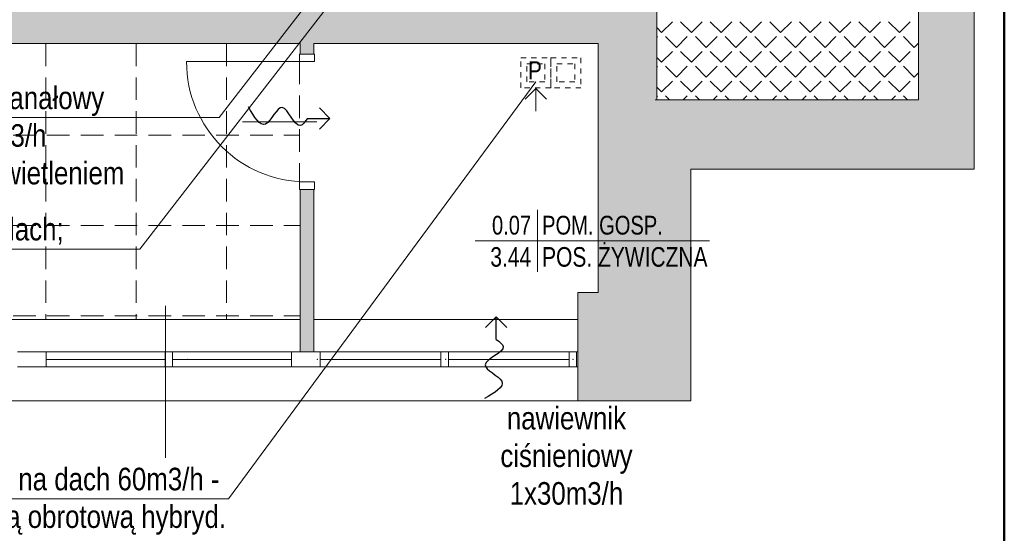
# Model space of a CAD drawing. Header units: millimetres. Extents: x -23540 to 53212, y -37964 to 41185.
# Tile 179 of 203: x 18135 to 18790, y -32232 to -31890. Entities that reach past the tile are written whole.
import ezdxf
from ezdxf.enums import TextEntityAlignment as Align

# ---------------------------------------------------------------- set-up
doc = ezdxf.new("R2010")
doc.units = ezdxf.units.MM
doc.linetypes.add('0.5_0.5', pattern=[1, 0.5, -0.5])
doc.linetypes.add('DASHEDX2', pattern=[1.5, 1, -0.5])
doc.layers.get('0').update_dxf_attribs({"lineweight": 18})
for name, color, linetype, lineweight in [('BA_drz', 7, 'Continuous', 18), ('BA_met', 7, 'Continuous', 18), ('M_Ramki rysunków', 2, 'Continuous', 18), ('mm_went_opis', 7, 'Continuous', 15), ('mm_Wentylacja', 5, 'Continuous', 50), ('PG_PRZERYWANE_ŚREDNIE', 1, 'DASHEDX2', 18), ('PG_WIDOKOWE_CIENKIE', 1, 'Continuous', 18), ('PG_ŚCIANY_DZIAŁOWE', 3, 'Continuous', 18)]:
    doc.layers.add(name, color=color, linetype=linetype, lineweight=lineweight)
doc.styles.add('ROMANS', font='bikromsw.shx', dxfattribs={"width": 0.8})
doc.styles.get("Standard").update_dxf_attribs({"font": 'arial.ttf'})

# ---------------------------------------------------------------- blocks, each defined once
blk = doc.blocks.new('podciecie')
at = {"layer": 'mm_Wentylacja', "color": 142, "lineweight": 30}
for p, q in [((23288, -37575.5), (23288, -37590.5)), ((23288, -37590.5), (23280.93, -37583.43)), ((23288, -37590.5), (23295.07, -37583.43))]:
    blk.add_line(p, q, dxfattribs=at)
blk.add_spline([(23288, -37575.5), (23283.25, -37570.75), (23295.25, -37558.75), (23284.25, -37547.75), (23295.75, -37536.25)], degree=3, dxfattribs=at)
blk = doc.blocks.new('bikmet')
blk.add_line((0, 1.65), (0, -1.65))
at = {"style": 'ROMANS', "width": 0.8}
blk.add_attdef('NRPOM', text='', height=1, dxfattribs=at).set_placement((-0.333, 0.333), align=Align.RIGHT)
blk.add_attdef('NWAPOM', (0.25, 0.333), '', height=1, dxfattribs=at)
blk.add_attdef('RAREA', text='', height=1.042, dxfattribs=at).set_placement((-0.333, -0.333), align=Align.TOP_RIGHT)
blk.add_attdef('PODLOGA', text='', height=1.042, dxfattribs=at).set_placement((0.25, -0.333), align=Align.TOP_LEFT)

msp = doc.modelspace()

# ---------------------------------------------------------------- hatches: boundary and pattern name
at = {"layer": 'PG_ŚCIANY_DZIAŁOWE', "true_color": 0x939598, "transparency": 33554610}
h = msp.add_hatch(color=252, dxfattribs=at)
h.dxf.hatch_style = 1
h.paths.add_polyline_path([(18769.79, -31474.96), (18732.86, -31474.96), (18732.86, -31943.46), (18558.86, -31943.46), (18558.86, -31559.46), (18558.86, -31451.46), (18436.36, -31451.46), (18436.36, -31469.96), (18515.86, -31469.96), (18515.86, -31680.46), (18268.36, -31680.46), (18268.36, -31469.96), (18335.36, -31469.96), (18335.36, -31451.46), (18241.86, -31451.46), (18241.86, -31469.96), (18253.86, -31469.96), (18253.86, -31698.96), (18515.86, -31698.96), (18515.86, -31884.96), (18140.86, -31884.96), (18140.86, -31469.96), (18140.86, -31451.46), (18090.86, -31451.46), (18090.86, -31467.46), (18122.36, -31467.46), (18122.36, -31905.96), (18321.86, -31905.96), (18321.86, -31912.96), (18330.86, -31912.96), (18330.86, -31905.96), (18519.86, -31905.96), (18519.86, -32071.46), (18506.36, -32071.46), (18506.36, -32143.46), (18581.41, -32143.46), (18581.41, -31989.42), (18769.79, -31989.42)])
h.paths.add_polyline_path([(18732.86, -31334.96), (18769.79, -31334.96), (18769.79, -31300.46), (18732.86, -31330.46)])
h = msp.add_hatch(color=252, dxfattribs=at)
h.dxf.hatch_style = 1
h.paths.add_polyline_path([(18330.86, -32002.96), (18321.86, -32002.96), (18321.86, -32110.96), (18330.86, -32110.96)])

# ---------------------------------------------------------------- linework, layer by layer
at = {"color": 251, "true_color": 0x636466}
for p, q in [((18769.79, -31300.46), (18769.79, -31989.42)), ((18558.86, -31559.46), (18558.86, -31943.46)), ((18732.86, -31943.46), (18732.86, -31559.46)), ((18122.36, -31905.96), (18321.86, -31905.96)), ((18321.86, -31905.96), (18321.86, -31912.96)), ((18330.86, -31905.96), (18519.86, -31905.96)), ((18330.86, -31905.96), (18330.86, -31912.96)), ((18519.86, -31905.96), (18519.86, -32071.46)), ((18330.86, -31912.96), (18321.86, -31912.96)), ((18330.86, -31917.96), (18321.86, -31917.96)), ((18558.86, -31943.46), (18732.86, -31943.46)), ((18769.79, -31989.42), (18581.41, -31989.42)), ((18581.41, -31989.42), (18581.41, -32143.46)), ((18330.86, -31997.96), (18321.86, -31997.96)), ((18321.86, -32002.96), (18321.86, -32110.96)), ((18330.86, -32002.96), (18330.86, -32110.96)), ((18519.86, -32071.46), (18506.36, -32071.46)), ((18506.36, -32071.46), (18506.36, -32143.46)), ((18321.86, -32089.46), (17955.86, -32089.46)), ((18506.36, -32089.46), (18330.86, -32089.46)), ((18134.11, -32110.96), (18153.11, -32110.96)), ((18330.86, -32110.96), (18153.11, -32110.96)), ((18153.11, -32110.96), (18153.11, -32120.96)), ((18153.11, -32110.96), (18153.11, -32120.96)), ((18232.11, -32110.96), (18232.11, -32120.96)), ((18237.11, -32110.96), (18237.11, -32120.96)), ((18316.11, -32110.96), (18316.11, -32120.96)), ((18506.36, -32110.96), (18330.86, -32110.96)), ((18335.11, -32110.96), (18335.11, -32120.96)), ((18415.36, -32110.96), (18415.36, -32120.96)), ((18420.36, -32110.96), (18420.36, -32120.96)), ((18500.61, -32110.96), (18500.61, -32120.96)), ((18505.61, -32110.96), (18505.61, -32120.96)), ((18153.11, -32120.96), (18134.11, -32120.96)), ((18232.11, -32115.96), (18153.11, -32115.96)), ((18506.36, -32120.96), (18153.11, -32120.96)), ((18316.11, -32115.96), (18237.11, -32115.96)), ((18415.36, -32115.96), (18335.11, -32115.96)), ((18500.61, -32115.96), (18420.36, -32115.96)), ((18506.36, -32143.46), (17721.36, -32143.46))]:
    msp.add_line(p, q, dxfattribs=at)
at = {"color": 251, "lineweight": 20, "true_color": 0x636466}
for p, q in [((18732.86, -31573.46), (18732.86, -31943.46)), ((18330.86, -31912.96), (18321.86, -31912.96)), ((18732.86, -31943.46), (18557.86, -31943.46)), ((18331.36, -32002.96), (18321.36, -32002.96)), ((18330.86, -32002.96), (18321.86, -32002.96)), ((18232.29, -32181.33), (18232.29, -32080.28)), ((18420.36, -32110.96), (18415.36, -32110.96)), ((18506.36, -32143.46), (18581.41, -32143.46))]:
    msp.add_line(p, q, dxfattribs=at)
at = {"color": 251, "linetype": 'Continuous', "lineweight": 20, "true_color": 0x636466}
for p, q in [((18562.08, -31898.61), (18569.26, -31891.43)), ((18581.84, -31898.61), (18574.65, -31891.43)), ((18581.84, -31898.61), (18589.02, -31891.43)), ((18601.59, -31898.61), (18594.41, -31891.43)), ((18601.59, -31898.61), (18608.78, -31891.43)), ((18621.35, -31898.61), (18614.16, -31891.43)), ((18621.35, -31898.61), (18628.53, -31891.43)), ((18641.11, -31898.61), (18633.92, -31891.43)), ((18641.11, -31898.61), (18648.29, -31891.43)), ((18660.86, -31898.61), (18653.68, -31891.43)), ((18660.86, -31898.61), (18668.05, -31891.43)), ((18680.62, -31898.61), (18673.43, -31891.43)), ((18680.62, -31898.61), (18687.8, -31891.43)), ((18700.37, -31898.61), (18693.19, -31891.43)), ((18700.37, -31898.61), (18707.56, -31891.43)), ((18720.13, -31898.61), (18712.95, -31891.43)), ((18720.13, -31898.61), (18727.32, -31891.43)), ((18732.86, -31891.58), (18732.7, -31891.43)), ((18562.08, -31898.61), (18558.86, -31895.39)), ((18558.86, -31901.83), (18559.38, -31901.31)), ((18571.96, -31908.49), (18564.77, -31901.31)), ((18571.96, -31908.49), (18579.14, -31901.31)), ((18591.71, -31908.49), (18584.53, -31901.31)), ((18591.71, -31908.49), (18598.9, -31901.31)), ((18611.47, -31908.49), (18604.29, -31901.31)), ((18611.47, -31908.49), (18618.65, -31901.31)), ((18631.23, -31908.49), (18624.04, -31901.31)), ((18631.23, -31908.49), (18638.41, -31901.31)), ((18650.98, -31908.49), (18643.8, -31901.31)), ((18650.98, -31908.49), (18658.17, -31901.31)), ((18670.74, -31908.49), (18663.56, -31901.31)), ((18670.74, -31908.49), (18677.92, -31901.31)), ((18690.5, -31908.49), (18683.31, -31901.31)), ((18690.5, -31908.49), (18697.68, -31901.31)), ((18710.25, -31908.49), (18703.07, -31901.31)), ((18710.25, -31908.49), (18717.44, -31901.31)), ((18730.01, -31908.49), (18722.83, -31901.31)), ((18730.01, -31908.49), (18732.86, -31905.64)), ((18562.08, -31918.37), (18569.26, -31911.18)), ((18581.84, -31918.37), (18574.65, -31911.18)), ((18581.84, -31918.37), (18589.02, -31911.18)), ((18601.59, -31918.37), (18594.41, -31911.18)), ((18601.59, -31918.37), (18608.78, -31911.18)), ((18621.35, -31918.37), (18614.16, -31911.18)), ((18621.35, -31918.37), (18628.53, -31911.18)), ((18641.11, -31918.37), (18633.92, -31911.18)), ((18641.11, -31918.37), (18648.29, -31911.18)), ((18660.86, -31918.37), (18653.68, -31911.18)), ((18660.86, -31918.37), (18668.05, -31911.18)), ((18680.62, -31918.37), (18673.43, -31911.18)), ((18680.62, -31918.37), (18687.8, -31911.18)), ((18700.37, -31918.37), (18693.19, -31911.18)), ((18700.37, -31918.37), (18707.56, -31911.18)), ((18720.13, -31918.37), (18712.95, -31911.18)), ((18720.13, -31918.37), (18727.32, -31911.18)), ((18732.86, -31911.34), (18732.7, -31911.18)), ((18562.08, -31918.37), (18558.86, -31915.14)), ((18558.86, -31921.59), (18559.38, -31921.06)), ((18571.96, -31928.25), (18564.77, -31921.06)), ((18571.96, -31928.25), (18579.14, -31921.06)), ((18591.71, -31928.25), (18584.53, -31921.06)), ((18591.71, -31928.25), (18598.9, -31921.06)), ((18611.47, -31928.25), (18604.29, -31921.06)), ((18611.47, -31928.25), (18618.65, -31921.06)), ((18631.23, -31928.25), (18624.04, -31921.06)), ((18631.23, -31928.25), (18638.41, -31921.06)), ((18650.98, -31928.25), (18643.8, -31921.06)), ((18650.98, -31928.25), (18658.17, -31921.06)), ((18670.74, -31928.25), (18663.56, -31921.06)), ((18670.74, -31928.25), (18677.92, -31921.06)), ((18690.5, -31928.25), (18683.31, -31921.06)), ((18690.5, -31928.25), (18697.68, -31921.06)), ((18710.25, -31928.25), (18703.07, -31921.06)), ((18710.25, -31928.25), (18717.44, -31921.06)), ((18730.01, -31928.25), (18722.83, -31921.06)), ((18562.08, -31938.12), (18569.26, -31930.94)), ((18581.84, -31938.12), (18574.65, -31930.94)), ((18581.84, -31938.12), (18589.02, -31930.94)), ((18601.59, -31938.12), (18594.41, -31930.94)), ((18601.59, -31938.12), (18608.78, -31930.94)), ((18621.35, -31938.12), (18614.16, -31930.94)), ((18621.35, -31938.12), (18628.53, -31930.94)), ((18641.11, -31938.12), (18633.92, -31930.94)), ((18641.11, -31938.12), (18648.29, -31930.94)), ((18660.86, -31938.12), (18653.68, -31930.94)), ((18660.86, -31938.12), (18668.05, -31930.94)), ((18680.62, -31938.12), (18673.43, -31930.94)), ((18680.62, -31938.12), (18687.8, -31930.94)), ((18700.37, -31938.12), (18693.19, -31930.94)), ((18700.37, -31938.12), (18707.56, -31930.94)), ((18720.13, -31938.12), (18712.95, -31930.94)), ((18720.13, -31938.12), (18727.32, -31930.94)), ((18730.01, -31928.25), (18732.86, -31925.4)), ((18732.86, -31931.09), (18732.7, -31930.94)), ((18562.08, -31938.12), (18558.86, -31934.9)), ((18558.86, -31941.35), (18559.38, -31940.82)), ((18567.42, -31943.46), (18564.77, -31940.82)), ((18576.5, -31943.46), (18579.14, -31940.82)), ((18587.18, -31943.46), (18584.53, -31940.82)), ((18596.25, -31943.46), (18598.9, -31940.82)), ((18606.93, -31943.46), (18604.29, -31940.82)), ((18616.01, -31943.46), (18618.65, -31940.82)), ((18626.69, -31943.46), (18624.04, -31940.82)), ((18635.76, -31943.46), (18638.41, -31940.82)), ((18646.45, -31943.46), (18643.8, -31940.82)), ((18655.52, -31943.46), (18658.17, -31940.82)), ((18666.2, -31943.46), (18663.56, -31940.82)), ((18675.28, -31943.46), (18677.92, -31940.82)), ((18685.96, -31943.46), (18683.31, -31940.82)), ((18695.03, -31943.46), (18697.68, -31940.82)), ((18705.72, -31943.46), (18703.07, -31940.82)), ((18714.79, -31943.46), (18717.44, -31940.82)), ((18725.47, -31943.46), (18722.83, -31940.82))]:
    msp.add_line(p, q, dxfattribs=at)
at = {"color": 251, "true_color": 0x636466}
for p in [(18247.02, -32115.96), (18247.02, -32115.96), (18247.02, -32115.96), (18247.02, -32115.96), (18333.36, -32115.96), (18333.36, -32115.96), (18333.36, -32115.96), (18333.36, -32115.96), (18418.61, -32115.96), (18418.61, -32115.96), (18418.61, -32115.96), (18418.61, -32115.96), (18503.11, -32115.96), (18503.11, -32115.96), (18503.11, -32115.96), (18503.11, -32115.96)]:
    msp.add_point(p, dxfattribs=at)
at = {"layer": 'BA_drz', "color": 251, "true_color": 0x636466}
for p, q in [((18326.36, -31917.96), (18246.36, -31917.96)), ((18321.36, -31917.96), (18321.36, -31912.96)), ((18331.36, -31912.96), (18321.36, -31912.96)), ((18331.36, -31917.96), (18321.36, -31917.96)), ((18331.36, -31917.96), (18331.36, -31912.96)), ((18283.55, -31957.9), (18332.86, -31958.02)), ((18331.36, -31997.96), (18321.36, -31997.96)), ((18321.36, -32002.96), (18321.36, -31997.96)), ((18331.36, -32002.96), (18331.36, -31997.96))]:
    msp.add_line(p, q, dxfattribs=at)
msp.add_arc((18326.36, -31917.96), 80, 180, 270, dxfattribs=at)
at = {"layer": 'BA_met', "color": 251, "true_color": 0x636466}
msp.add_line((18438.11, -32037.15), (18593.88, -32037.15), dxfattribs=at)
at = {"layer": 'M_Ramki rysunków', "color": 18, "lineweight": 50, "true_color": 0x000000}
msp.add_line((18789.82, -28848.99), (18789.82, -32948.99), dxfattribs=at)
at = {"layer": 'mm_went_opis'}
for p, q in [((18215.32, -32042.61), (18478.47, -31702.37)), ((18267.99, -31955.2), (18454.88, -31713.57)), ((18274.31, -32208.67), (18478.47, -31931.46)), ((18267.99, -31955.2), (17998.99, -31955.2)), ((18215.32, -32042.61), (17998.99, -32042.61)), ((18274.31, -32208.67), (17974.3, -32208.67))]:
    msp.add_line(p, q, dxfattribs=at)
at = {"layer": 'mm_Wentylacja', "color": 142, "lineweight": 20}
for p, q in [((18478.4, -31935.95), (18471.33, -31943.02)), ((18478.4, -31950.95), (18478.4, -31935.95)), ((18478.4, -31935.95), (18485.48, -31943.02))]:
    msp.add_line(p, q, dxfattribs=at)
at = {"layer": 'PG_PRZERYWANE_ŚREDNIE', "color": 251, "lineweight": 15, "ltscale": 15, "true_color": 0x636466}
for p, q in [((18152.86, -31905.96), (18152.86, -32089.46)), ((18212.86, -31905.96), (18212.86, -32089.46)), ((18272.86, -31905.96), (18272.86, -32089.46)), ((18321.36, -31917.96), (18321.36, -31997.96)), ((17951.11, -31966.96), (18321.36, -31966.96)), ((17951.11, -32026.96), (18321.86, -32026.96)), ((17951.11, -32086.96), (18321.86, -32086.96))]:
    msp.add_line(p, q, dxfattribs=at)
at = {"layer": 'PG_WIDOKOWE_CIENKIE', "color": 251, "linetype": '0.5_0.5', "ltscale": 7, "true_color": 0x636466}
for points in [[(18468.47, -31915.46), (18488.47, -31915.46), (18488.47, -31935.46), (18468.47, -31935.46)], [(18488.47, -31915.46), (18508.47, -31915.46), (18508.47, -31935.46), (18488.47, -31935.46)], [(18472.47, -31919.46), (18484.47, -31919.46), (18484.47, -31931.46), (18472.47, -31931.46)], [(18492.47, -31919.46), (18504.47, -31919.46), (18504.47, -31931.46), (18492.47, -31931.46)]]:
    msp.add_lwpolyline(points, close=True, dxfattribs=at)

# ---------------------------------------------------------------- block references
at = {"layer": 'BA_met', "color": 251, "true_color": 0x636466, "xscale": 12.5, "yscale": 12.5, "zscale": 12.5}
msp.add_blockref('bikmet', (18479.53, -32037.15), dxfattribs=at).add_auto_attribs({'NRPOM': '0.07', 'NWAPOM': 'POM. GOSP.', 'RAREA': '3.44', 'PODLOGA': 'POS. ŻYWICZNA'})
at = {"layer": 'mm_Wentylacja', "color": 2, "lineweight": 30}
for p, rotation in [((-19248.81, -55243.72), 89.99999999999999), ((41740.14, -69678.24), 180)]:
    msp.add_blockref('podciecie', p, dxfattribs=dict(at, rotation=rotation))

# ---------------------------------------------------------------- texts
at = {"layer": 'mm_went_opis', "color": 4, "insert": (18477.91, -31917.75), "char_height": 12, "width": 196.6572, "attachment_point": 2}
msp.add_mtext('{\\fArial Narrow|b0|i0|c238|p34;P}', dxfattribs=at)
at = {"layer": 'mm_went_opis', "char_height": 15, "attachment_point": 2}
for s, insert, width in [('{\\fArial Narrow|b0|i0|c238|p34;W0.7: went. kanałowy\\PQ=125m3/h\\Pzałączany z oświetleniem}', (18108.11, -31934.56), 195.5), ('{\\fArial Narrow|b0|i0|c238|p34;W0.7: na dach; }', (18106.93, -32021.87), 195.5), ('{\\fArial Narrow|b0|i0|c238|p34;nawiewnik \\Pciśnieniowy \\P1x30m3/h}', (18498.84, -32147.57), 195.5), ('{\\fArial Narrow|b0|i0|c238|p34;WH0.2: istn. pion na dach 60m3/h - zakończyć nasadą obrotową hybryd.}', (18133.63, -32188.04), 300.0853)]:
    msp.add_mtext(s, dxfattribs=dict(at, insert=insert, width=width))

doc.saveas('drawing.dxf')
